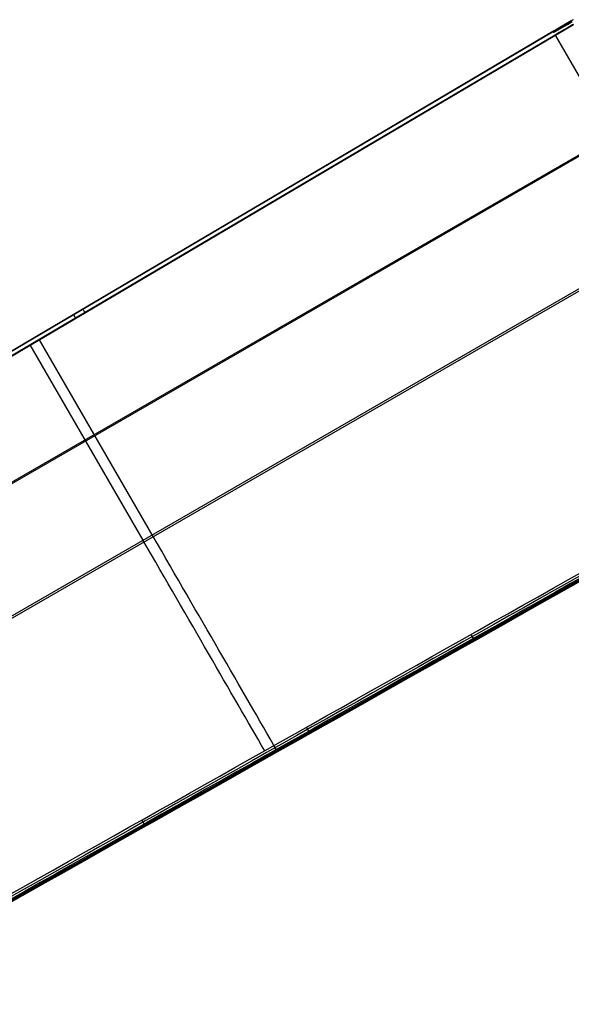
# Model space of a CAD drawing. Extents: x 8195 to 9024, y -2232 to -1505.
# Tile 6 of 42: x 8310 to 8439, y -2226 to -1995. Entities that reach past the tile are written whole.
import ezdxf

# ---------------------------------------------------------------- set-up
doc = ezdxf.new("R2010")
doc.units = 0
doc.layers.add('1', color=7, linetype='CONTINUOUS')

msp = doc.modelspace()

# ---------------------------------------------------------------- linework, layer by layer
at = {"layer": '1', "color": 7}
for p, q in [((8439.11, -1994.88, 66.01), (8209.7, -2130.39, 65.87)), ((8209.7, -2130.39, 65.87), (8439.11, -1994.88, 66.01)), ((8210.21, -2131.25, 66.87), (8439.62, -1995.74, 67.01)), ((8439.64, -1995.78, 67.01), (8210.23, -2131.29, 66.87)), ((8434.8, -1997.42, 59), (8209.7, -2130.39, 58.86)), ((8435.29, -1998.24, 58), (8210.18, -2131.2, 57.86)), ((8435.29, -1998.24, 58), (8448.76, -2021.57, 56.58)), ((8453.36, -2019.54, 65.57), (8201.95, -2164.69, 65.57)), ((8448.9, -2021.81, 56.57), (8201.83, -2164.45, 56.57)), ((8210.18, -2131.2, 57.86), (8394.54, -2022.3, 57.97)), ((8369.81, -2035.81, 65.97), (8369.81, -2035.81, 58.96)), ((8214.85, -2188.92, 64.13), (8467.07, -2043.29, 64.13)), ((8214.61, -2188.51, 55.14), (8462.51, -2045.38, 55.14)), ((8338.56, -2116.95, 55.14), (8312.05, -2071.03, 57.92)), ((8340.96, -2116.1, 64.13), (8314.25, -2069.85, 66.93)), ((8426.88, -2134.67, 40.14), (8426.88, -2134.67, 30.72))]:
    msp.add_line(p, q, dxfattribs=at)
at = {"layer": '1', "color": 7, "extrusion": (0.861005, 0.508596, 0.00051937)}
msp.add_lwpolyline([(-6010.64, 54.75), (-6010.59, 54.76), (-6010.54, 54.77), (-6010.49, 54.78), (-6010.46, 54.79), (-6010.44, 54.79), (-6010.41, 54.8), (-6010.39, 54.81), (-6010.37, 54.82), (-6010.34, 54.82), (-6010.32, 54.83), (-6010.3, 54.84), (-6010.28, 54.85), (-6010.26, 54.86), (-6010.24, 54.87), (-6010.21, 54.88), (-6010.19, 54.89), (-6010.18, 54.9), (-6010.16, 54.91), (-6010.14, 54.93), (-6010.12, 54.94), (-6010.1, 54.95), (-6010.08, 54.96), (-6010.07, 54.98), (-6010.05, 54.99), (-6010.03, 55), (-6010.02, 55.02), (-6010, 55.03), (-6009.98, 55.05), (-6009.97, 55.06), (-6009.95, 55.08), (-6009.94, 55.09), (-6009.93, 55.11), (-6009.91, 55.13), (-6009.9, 55.15), (-6009.89, 55.16), (-6009.88, 55.18), (-6009.86, 55.2), (-6009.85, 55.22), (-6009.84, 55.24), (-6009.83, 55.26), (-6009.82, 55.28), (-6009.81, 55.3), (-6009.8, 55.32), (-6009.79, 55.34), (-6009.78, 55.36), (-6009.77, 55.38), (-6009.77, 55.4), (-6009.76, 55.43), (-6009.75, 55.45), (-6009.74, 55.47), (-6009.74, 55.5), (-6009.73, 55.52), (-6009.73, 55.54), (-6009.72, 55.57), (-6009.72, 55.59), (-6009.71, 55.64), (-6009.7, 55.7), (-6009.69, 55.75)], dxfattribs=at)
at = {"layer": '1', "color": 7}
for points in [[(8439.55, -1994.62, 58.94), (8438.87, -1995.01, 58.95), (8438.2, -1995.41, 58.96), (8437.52, -1995.81, 58.97), (8436.84, -1996.21, 58.98), (8436.16, -1996.61, 58.99), (8435.48, -1997.02, 58.99), (8434.8, -1997.42, 59)], [(8434.94, -1997.66, 58.31), (8436.04, -1997.01, 58.3), (8437.14, -1996.36, 58.3), (8438.23, -1995.71, 58.28), (8439.33, -1995.06, 58.27)], [(8439.36, -1995.83, 57.97), (8438.34, -1996.43, 57.98), (8437.32, -1997.03, 57.99), (8436.3, -1997.63, 58), (8435.29, -1998.24, 58)]]:
    msp.add_polyline3d(points, dxfattribs=at)
at = {"layer": '1', "color": 7, "extrusion": (0.861006, 0.508594, 0.000521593)}
for centre, start, end in [((-6010.68, 55.74, 6115.85), 272.9998, 0.0004), ((-6010.68, 62.75, 6118.35), 360, 92.9999)]:
    msp.add_arc(centre, 1, start, end, dxfattribs=at)
at = {"layer": '1', "color": 7, "extrusion": (-0.49145, 0.870906, 8.10456e-05)}
msp.add_arc((-2924.41, -353852.68, -5998.79), 353899.17, 90.5147737, 90.5571029, dxfattribs=at)
at = {"layer": '1', "color": 7, "extrusion": (0.491419, -0.870896, -0.006806)}
msp.add_arc((2901.03, -353006.64, 5998.9), 353093.46, 89.4378111, 89.480237, dxfattribs=at)
at = {"layer": '1', "color": 7, "extrusion": (-0.491256, 0.871014, 0.001505)}
msp.add_arc((-2518.81, -444294.73, -5998.67), 444360.68, 90.4624481, 90.4968046, dxfattribs=at)
at = {"layer": '1', "color": 7, "extrusion": (0.491356, -0.870959, 6.21793e-11)}
msp.add_arc((2516.72, -449026.3, 5999.71), 449082.73, 89.5082398, 89.5422352, dxfattribs=at)
at = {"layer": '1', "color": 7, "extrusion": (-0.491359, 0.870957, 2.72642e-08)}
msp.add_arc((-2536.1, -449026.63, -5999.83), 449082.47, 90.4552898, 90.489285, dxfattribs=at)
at = {"layer": '1', "color": 7, "extrusion": (0.491366, -0.870893, -0.01018)}
msp.add_arc((2889.54, -351403.68, 5998.85), 351511, 89.4333634, 89.4759802, dxfattribs=at)
at = {"layer": '1', "color": 7, "extrusion": (0.491315, -0.870914, -0.010895)}
msp.add_arc((2887.38, -349455.99, 5998.83), 349568.04, 89.4298043, 89.472658, dxfattribs=at)
at = {"layer": '1', "color": 7, "extrusion": (0.491353, -0.870961, 3.57911e-08)}
msp.add_arc((2943.91, -347990.26, 5999.78), 348037.07, 89.4366127, 89.4796549, dxfattribs=at)
at = {"layer": '1', "color": 7, "extrusion": (-0.866025, -0.5, 0)}
for centre, radius, start in [((5997.9, -34.73, -6162.92), 90, 46.5812), ((5997.9, -34.73, -6165.43), 99, 50.3211)]:
    msp.add_arc(centre, radius, start, 87, dxfattribs=at)
at = {"layer": '1', "color": 7, "extrusion": (-0.870919, -0.491334, 0.009577)}
msp.add_arc((5998.81, 90.97, -6277.93), 1, 226.1132, 359.9991, dxfattribs=at)
at = {"layer": '1', "color": 7, "extrusion": (-0.870928, -0.491339, 0.008383)}
msp.add_arc((5998.76, 92.86, -6281.65), 1.05, 1.0068, 48.6573, dxfattribs=at)
at = {"layer": '1', "color": 7, "extrusion": (-0.87092, -0.491334, 0.009449)}
msp.add_arc((5998.81, 90.17, -6233.58), 1, 226.4942, 0.0032, dxfattribs=at)
at = {"layer": '1', "color": 7, "extrusion": (-0.870921, -0.491335, 0.009324)}
msp.add_arc((5998.81, 89.39, -6189.23), 1, 226.8724, 0.0046, dxfattribs=at)
at = {"layer": '1', "color": 7, "extrusion": (-0.87093, -0.49134, 0.008183)}
msp.add_arc((5998.76, 91.61, -6191.63), 1.05, 0.7744, 49.3529, dxfattribs=at)

doc.saveas('drawing.dxf')
